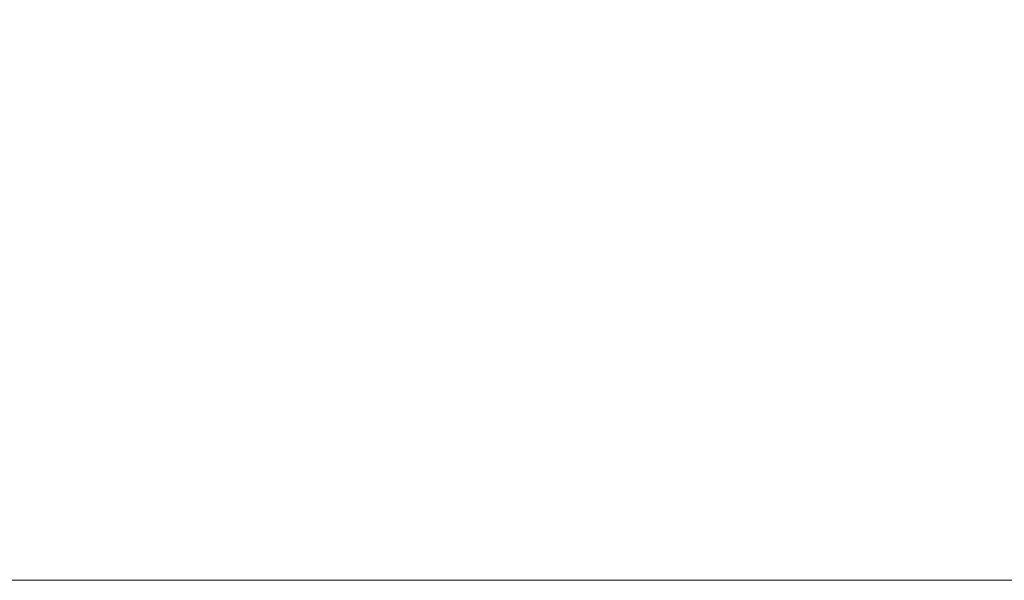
# Model space of a CAD drawing. Header units: inches. Extents: x -654 to -42, y 299 to 609.
# Tile 197 of 256: x -407.74 to -405.54, y 298.95 to 300.2. Entities that reach past the tile are written whole.
import ezdxf

# ---------------------------------------------------------------- set-up
doc = ezdxf.new("R2010")
doc.units = ezdxf.units.IN
doc.header["$MEASUREMENT"] = 0
doc.layers.add('A-FLOR-HRAL', color=1, linetype='Continuous', lineweight=9)

# ---------------------------------------------------------------- blocks, each defined once
blk = doc.blocks.new('Railing - Railing-1129684-_3D_')
at = {"layer": 'A-FLOR-HRAL'}
mesh = blk.add_polyface(dxfattribs=at)
corners = [(-652.582, 301.9464, 41), (-652.582, 298.9464, 41), (-400.582, 298.9464, 41), (-400.582, 301.9464, 41)]
mesh.append_faces([[corners[k] for k in face] for face in [(0, 1, 2, 3)]])
mesh = blk.add_polyface(dxfattribs=at)
corners = [(-652.582, 298.9464, 39), (-652.582, 301.9464, 39), (-400.582, 301.9464, 39), (-400.582, 298.9464, 39)]
mesh.append_faces([[corners[k] for k in face] for face in [(0, 1, 2, 3)]])
mesh = blk.add_polyface(dxfattribs=at)
corners = [(-652.582, 298.9464, 41), (-652.582, 298.9464, 39), (-400.582, 298.9464, 39), (-400.582, 298.9464, 41)]
mesh.append_faces([[corners[k] for k in face] for face in [(3, 0, 1, 2)]])

msp = doc.modelspace()

# ---------------------------------------------------------------- block references
at = {"layer": 'A-FLOR-HRAL'}
msp.add_blockref('Railing - Railing-1129684-_3D_', (0, 0), dxfattribs=at)

doc.saveas('drawing.dxf')
